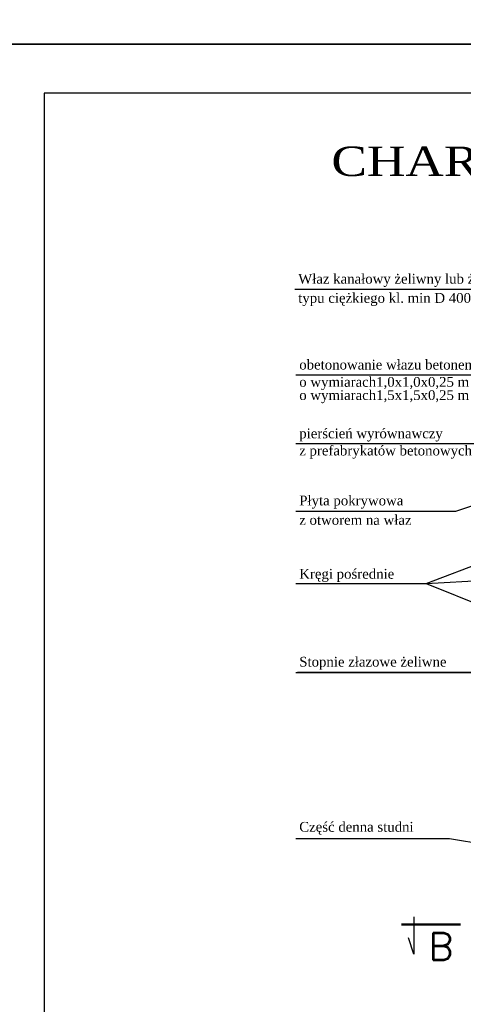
# Model space of a CAD drawing. Header units: millimetres. Extents: x -585 to 636, y -2124 to -85.
# Tile 9 of 19: x 221 to 311, y -875 to -674. Entities that reach past the tile are written whole.
import ezdxf
from ezdxf.enums import TextEntityAlignment as Align

# ---------------------------------------------------------------- set-up
doc = ezdxf.new("R2010")
doc.units = ezdxf.units.MM
doc.header["$LTSCALE"] = 2
doc.linetypes.add('AUSGEZOGEN', pattern=[0])
for name, color, linetype in [('Linie_tabeli', 7, 'Continuous'), ('OBRYS_20', 7, 'Continuous'), ('OBRYS_25', 1, 'Continuous'), ('OBRYS_70', 6, 'Continuous'), ('OPIS_25', 1, 'Continuous'), ('OPIS_70', 6, 'Continuous')]:
    doc.layers.add(name, color=color, linetype=linetype)
doc.styles.add('70', font='simplex.shx', dxfattribs={"height": 15})
doc.styles.add('lidka', font='times.ttf', dxfattribs={"height": 10})
doc.styles.add('tfont1', font='times.ttf', dxfattribs={"width": 0.8})

msp = doc.modelspace()

# ---------------------------------------------------------------- linework, layer by layer
for points in [[(216.0076, -976.2637), (636.0076, -976.2637), (636.0076, -679.2637), (216.0076, -679.2637)], [(226.0076, -966.2637), (626.0076, -966.2637), (626.0076, -689.2637), (226.0076, -689.2637)]]:
    msp.add_lwpolyline(points, close=True)
at = {"layer": 'Linie_tabeli'}
msp.add_lwpolyline([(6.0076, -679.2637), (426.0076, -679.2637), (426.0076, -382.2637), (6.0076, -382.2637)], close=True, dxfattribs=at)
at = {"layer": 'OBRYS_20'}
for p, q in [((277.1368, -729.2335), (342.0833, -729.2335)), ((277.3487, -746.7046), (316.6592, -746.7046)), ((277.3487, -760.7333), (316.6592, -760.7333)), ((309.9648, -774.5112), (347.5163, -761.7769)), ((303.8791, -789.2396), (347.4999, -772.7842)), ((277.3487, -774.5112), (309.9648, -774.5112)), ((303.8791, -789.2396), (347.7682, -786.8627)), ((277.3487, -789.2396), (303.8791, -789.2396)), ((303.8791, -789.2396), (348.0366, -807.109)), ((277.3487, -807.403), (319.9344, -807.403)), ((319.9344, -807.403), (277.6758, -807.403)), ((277.3487, -841.2681), (308.6543, -841.2681)), ((308.6543, -841.2681), (346.6135, -847.6933))]:
    msp.add_line(p, q, dxfattribs=at)
at = {"layer": 'OBRYS_25'}
for p, q in [((301.4071, -857.2615), (301.4071, -864.8624)), ((301.4071, -864.8624), (300.3067, -861.5656))]:
    msp.add_line(p, q, dxfattribs=at)
at = {"layer": 'OBRYS_70'}
for p, q in [((298.886, -858.7049), (310.886, -858.7049)), ((298.886, -858.9049), (310.886, -858.9049))]:
    msp.add_line(p, q, dxfattribs=at)

# ---------------------------------------------------------------- texts
at = {"layer": 'OPIS_25', "linetype": 'Continuous', "style": 'lidka'}
for s, p in [('Właz kanałowy żeliwny lub żeliwno-betonowy', (277.8144, -728.1107)), ('typu ciężkiego kl. min D 400 (wg normy PN-EN 124)', (277.8144, -732.0194)), ('obetonowanie włazu betonem C20/25', (278.0263, -745.6255)), ('o wymiarach1,0x1,0x0,25 m (w terenach zielonych)', (278.0263, -749.1456)), ('o wymiarach1,5x1,5x0,25 m (w drogach gruntowych)', (278.0263, -751.8379)), ('pierścień wyrównawczy', (278.0263, -759.6543)), ('Płyta pokrywowa', (278.0263, -773.3389)), ('z otworem na właz', (278.0263, -777.302)), ('Kręgi pośrednie', (278.0263, -788.2983)), ('Stopnie złazowe żeliwne', (278.0263, -806.2306)), ('Część denna studni', (278.0263, -839.9074))]:
    msp.add_text(s, height=2, dxfattribs=at).set_placement(p)
at = {"layer": 'OPIS_25', "linetype": 'AUSGEZOGEN', "lineweight": 0, "style": 'tfont1'}
msp.add_text('z prefabrykatów betonowych', height=2, dxfattribs=at).set_placement((278.0263, -763.1509))
at = {"layer": 'OPIS_70', "color": 6, "linetype": 'AUSGEZOGEN', "lineweight": 0, "style": 'tfont1', "width": 1.226473}
msp.add_text('CHARAKTERYSTYKA STUDNI REWIZYJNYCH ', height=6, dxfattribs=at).set_placement((284.582, -706.141), (520.3036, -706.141), align=Align.FIT)
at = {"layer": 'OPIS_70', "style": '70'}
msp.add_text('B', height=5.6, dxfattribs=at).set_placement((304.4067, -866.1057))

doc.saveas('drawing.dxf')
